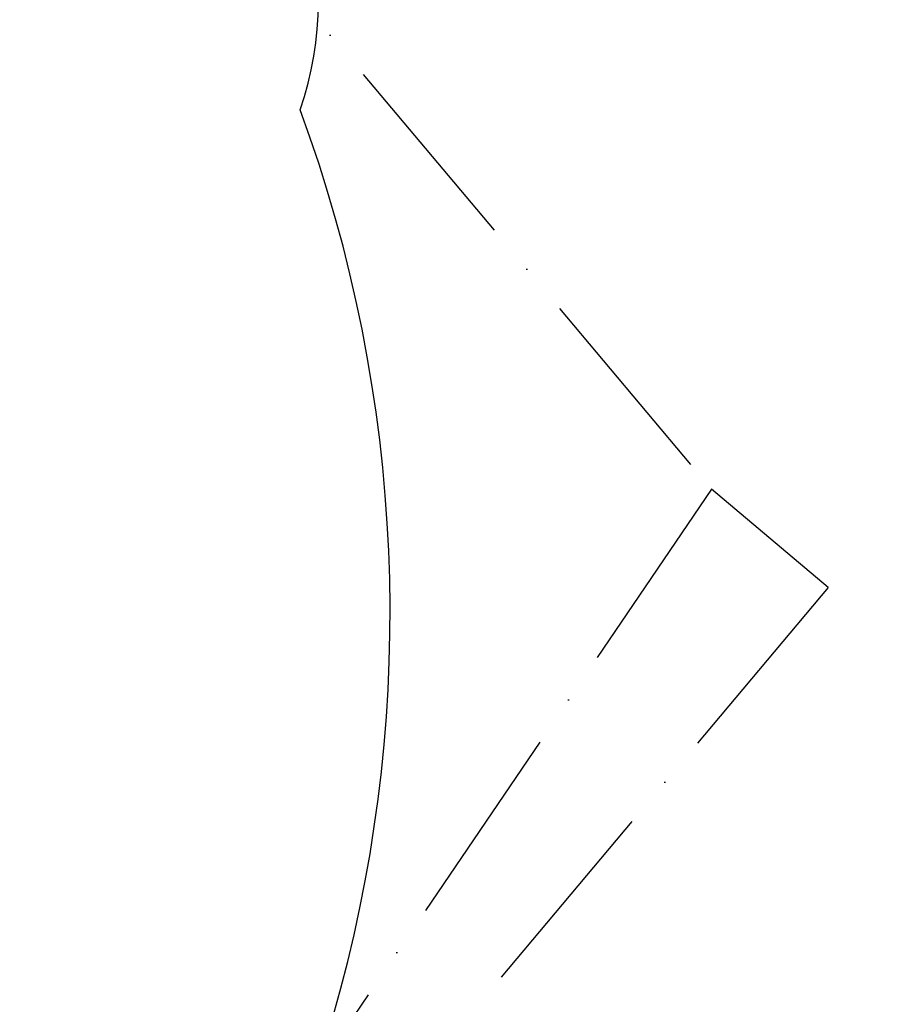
# Model space of a CAD drawing. Header units: millimetres. Extents: x -7686 to -856, y -458 to 6140.
# Tile 26 of 102: x -5770 to -5517, y 3117 to 3407. Entities that reach past the tile are written whole.
import ezdxf

# ---------------------------------------------------------------- set-up
doc = ezdxf.new("R2010")
doc.units = ezdxf.units.MM
doc.header["$LTSCALE"] = 5
doc.header["$PDSIZE"] = -1
doc.linetypes.add('ACAD_ISO10W100', pattern=[18, 12, -3, 0, -3])
doc.dimstyles.new('本体 安装', dxfattribs={"dimtxt": 24, "dimasz": 12, "dimexe": 7, "dimexo": 0.625, "dimtad": 1, "dimtoh": 1, "dimtxsty": 'Standard', "dimcen": 2.5, "dimclrd": 1, "dimclre": 1, "dimclrt": 4, "dimadec": 0, "dimazin": 0, "dimtfac": 1, "dimtmove": 0, "dimatfit": 3, "dimfxl": 1, "dimarcsym": 0})

# ---------------------------------------------------------------- blocks, each defined once
blk = doc.blocks.new('*D82')
at = {"color": 1, "linetype": 'ByBlock', "lineweight": -2, "transparency": 16777216}
blk.add_arc((-5842.71, 3598.26), 196.77, 313.4946, 86.5054, dxfattribs=at)
at = {"color": 1, "linetype": 'ByBlock', "transparency": 16777216}
for points in [[(-5830.78, 3792.67), (-5830.65, 3796.67), (-5842.71, 3795.03)], [(-5705.94, 3454.02), (-5708.6, 3457), (-5716.23, 3447.52)]]:
    blk.add_solid(points, dxfattribs=at)
at = {"layer": 'Defpoints', "color": 0, "linetype": 'ByBlock', "transparency": 16777216}
for p in [(-5842.71, 4028.26), (-5842.71, 3598.26), (-5842.71, 3598.26), (-5646.27, 3586.82), (-5566.31, 3268.86)]:
    blk.add_point(p, dxfattribs=at)
at = {"color": 4, "linetype": 'ByBlock', "transparency": 16777216, "insert": (-5655.42, 3691.91), "char_height": 24, "attachment_point": 5, "rotation": 296.5657}
blk.add_mtext('140°', dxfattribs=at)

msp = doc.modelspace()

# ---------------------------------------------------------------- linework, layer by layer
at = {"color": 2, "linetype": 'ACAD_ISO10W100'}
for p, q in [((-5842.71, 3598.258), (-5566.311, 3268.859)), ((-5566.311, 3268.859), (-5814.665, 2902.874)), ((-5531.839, 3239.933), (-5566.311, 3268.859)), ((-5531.839, 3239.933), (-5814.665, 2902.874))]:
    msp.add_line(p, q, dxfattribs=at)
at = {"color": 4, "linetype": 'ByBlock'}
for centre, radius, start, end in [((-5842.71, 3598.258), 872.295, 310, 170), ((-5785.904, 3413.749), 103.786, 341.45406, 52.15123), ((-6091.064, 3232.273), 430, 310, 20.19809)]:
    msp.add_arc(centre, radius, start, end, dxfattribs=at)

# ---------------------------------------------------------------- dimensions: what is measured, and where the dimension line sits
dim = msp.add_angular_dim_2l(base=(-5646.268, 3586.817), line1=((-5842.71, 3598.258), (-5566.311, 3268.859)), line2=((-5842.71, 3598.258), (-5842.71, 4028.258)), dimstyle='本体 安装', dxfattribs=at)
dim.commit()
dim.dimension.update_dxf_attribs({"geometry": '*D82', "text_midpoint": (-5666.71, 3686.26), "dimtype": 162})

doc.saveas('drawing.dxf')
